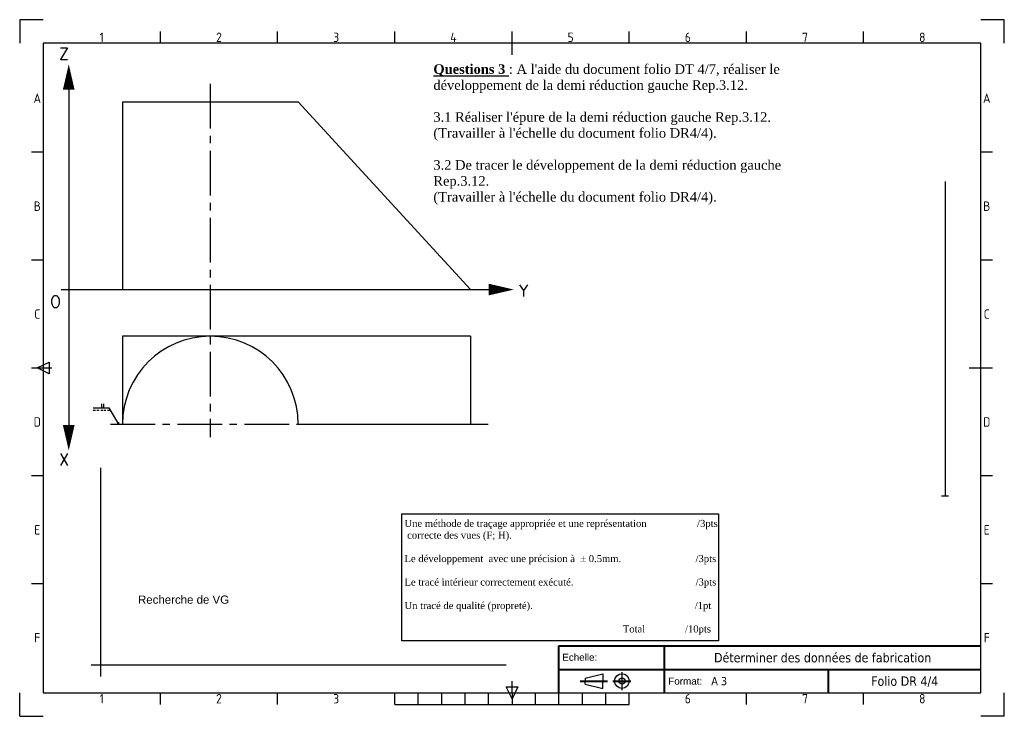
# Paper-space layout 'U21-DR2' of a CAD drawing. Header units: millimetres. Extents: x -3 to 417, y -5 to 292.
import ezdxf
from ezdxf.enums import TextEntityAlignment as Align

# ---------------------------------------------------------------- set-up
doc = ezdxf.new("R2010")
doc.units = ezdxf.units.MM
doc.linetypes.add('ACAD_ISO03W100', pattern=[30, 12, -18])
doc.linetypes.add('CENTER2', pattern=[28.575, 19.05, -3.175, 3.175, -3.175])
doc.layers.get('0').update_dxf_attribs({"lineweight": 30})
doc.layers.add('Axes', color=1, linetype='CENTER2', lineweight=25)
doc.layers.add('CARTOUCHE', color=7, linetype='Continuous', lineweight=40)
for name, color, linetype in [('EPURE', 4, 'Continuous'), ('FRAME 050', 6, 'Continuous'), ('FRAME 070', 5, 'Continuous'), ('FRAME 200', 8, 'Continuous'), ('texte', 1, 'Continuous'), ('Title Block', 7, 'Continuous')]:
    doc.layers.add(name, color=color, linetype=linetype)
doc.styles.add('ISO Proportional', font='isocp.shx')
doc.styles.add('ROMAND', font='romand')
doc.styles.get("Standard").update_dxf_attribs({"font": 'ARIAL.TTF', "height": 3.5})
doc.styles.add('Texte de note (ISO)', font='TAHOMA.TTF')

# ---------------------------------------------------------------- blocks, each defined once
blk = doc.blocks.new('cadre_cartouche_sujet_bpro')
for p, q in [((-180, 20), (0, 20)), ((-180, 0), (-180, 20)), ((-135, 0), (-135, 20)), ((-180, 10), (0, 10)), ((-65, 0), (-65, 10)), ((-170.86, 5), (-159.32, 5)), ((-156.93, 5), (-149.32, 5))]:
    blk.add_line(p, q)
at = {"layer": 'Title Block'}
for p, q in [((-153.13, 8.81), (-153.13, 1.19)), ((-168.86, 6.32), (-161.32, 8.14)), ((-168.86, 6.32), (-168.86, 5)), ((-168.86, 3.68), (-168.86, 5)), ((-161.32, 8.14), (-161.32, 5)), ((-161.32, 1.86), (-161.32, 5)), ((-168.86, 3.68), (-161.32, 1.86))]:
    blk.add_line(p, q, dxfattribs=at)
for radius in [3.14, 1.32]:
    blk.add_circle((-153.13, 5), radius, dxfattribs=at)
at = {"char_height": 3, "attachment_point": 1}
for s, insert, width in [('{\\fArial|b0|i0|c0|p34;Echelle:}', (-178.55, 16.65), 17.1121), ('{\\fArial|b0|i0|c0|p34;Format:}', (-133.32, 6.5), 17.11)]:
    blk.add_mtext(s, dxfattribs=dict(at, insert=insert, width=width))
blk = doc.blocks.new('Texte_cart_bacpro')
at = {"style": 'Texte de note (ISO)', "flags": 4}
for tag, p in [('ECHELLE', (-163, 15)), ('FORMAT', (-115, 5))]:
    blk.add_attdef(tag, text='', height=3.5, dxfattribs=at).set_placement(p, align=Align.MIDDLE_LEFT)
for tag, p in [('TITRE', (-67.5, 15)), ('DOCUMENT', (-32.5, 5))]:
    blk.add_attdef(tag, text='', height=4, dxfattribs=at).set_placement(p, align=Align.MIDDLE_CENTER)

psp = doc.layouts.new('U21-DR2')

# ---------------------------------------------------------------- linework, layer by layer
at = {"color": 0}
for p, q in [((17.46, 262.15), (17.46, 119.18)), ((14.29, 176.95), (196.53, 176.95))]:
    psp.add_line(p, q, dxfattribs=at)
for p, q in [((40.35, 256.95), (40.35, 176.95)), ((40.35, 256.95), (115.35, 256.95)), ((188.85, 176.95), (115.35, 256.95)), ((40.35, 176.95), (188.85, 176.95)), ((40.35, 157.06), (40.35, 119.56)), ((188.85, 157.06), (40.35, 157.06)), ((188.85, 157.06), (188.85, 119.56)), ((115.35, 119.56), (188.85, 119.56)), ((31, 101), (31, 12)), ((389.79, 89.04), (392.79, 89.04)), ((27, 17), (204, 17))]:
    psp.add_line(p, q)
at = {"linetype": 'Continuous'}
psp.add_line((391.29, 223), (391.29, 89.04), dxfattribs=at)
at = {"color": 0}
for points in [[(17.46, 262.15, 5, 0, 0), (17.46, 273, 0, 0, 0)], [(196.53, 176.95, 5, 0, 0), (207.38, 176.95, 0, 0, 0)], [(17.46, 119.18, 5, 0, 0), (17.46, 108.33, 0, 0, 0)]]:
    psp.add_lwpolyline(points, format="xyseb", dxfattribs=at)
psp.add_arc((77.85, 119.56), 37.5, 0, 180)
at = {"layer": 'Axes'}
for p, q in [((77.85, 264.7), (77.85, 114)), ((35.23, 119.56), (115.35, 119.56)), ((188.85, 119.56), (196.44, 119.56))]:
    psp.add_line(p, q, dxfattribs=at)
at = {"layer": 'EPURE', "color": 0}
for p, q in [((34.91, 126.32), (27.93, 126.32)), ((31.62, 126.32), (31.62, 128.3)), ((32.47, 126.32), (32.47, 128.3)), ((38.89, 119.58), (34.91, 126.31))]:
    psp.add_line(p, q, dxfattribs=at)
at = {"layer": 'EPURE', "color": 0, "linetype": 'ACAD_ISO03W100'}
for p, q in [((27.94, 125.56), (28.81, 125.56)), ((29.48, 125.55), (30.35, 125.55)), ((31.1, 125.55), (31.97, 125.55)), ((32.47, 125.55), (33.33, 125.55)), ((33.96, 125.55), (34.82, 125.55)), ((38.89, 119.58), (38.21, 120.05)), ((38.89, 119.58), (38.83, 120.38))]:
    psp.add_line(p, q, dxfattribs=at)
at = {"layer": 'EPURE', "color": 0}
psp.add_lwpolyline([(159.53, 81.34), (294.61, 81.34), (294.61, 27.16), (159.53, 27.16)], close=True, dxfattribs=at)
at = {"layer": 'EPURE'}
psp.add_point((43.2, 133.91), dxfattribs=at)
at = {"layer": 'FRAME 050'}
for p, q in [((56.54, 282.01), (56.54, 287.01)), ((106.54, 282.01), (106.54, 287.01)), ((156.54, 282.01), (156.54, 287.01)), ((206.54, 277.01), (206.54, 287.01)), ((256.54, 282.01), (256.54, 287.01)), ((306.54, 282.01), (306.54, 287.01)), ((356.54, 282.01), (356.54, 287.01)), ((6.54, 235.51), (1.54, 235.51)), ((411.54, 235.51), (406.54, 235.51)), ((6.54, 189.51), (1.54, 189.51)), ((411.54, 189.51), (406.54, 189.51)), ((1.54, 143.51), (10.18, 143.51)), ((4.04, 143.51), (9.04, 146.01)), ((9.04, 141.01), (4.04, 143.51)), ((9.04, 146.01), (9.04, 141.01)), ((401.54, 143.51), (411.54, 143.51)), ((6.54, 97.51), (1.54, 97.51)), ((411.54, 97.51), (406.54, 97.51)), ((6.54, 51.51), (1.54, 51.51)), ((411.54, 51.51), (406.54, 51.51)), ((206.54, 5.01), (206.54, 10.01)), ((56.54, 0.01), (56.54, 5.01)), ((106.54, 0.01), (106.54, 5.01)), ((156.54, 0.01), (156.54, 5.01)), ((166.54, 0.01), (166.54, 5.01)), ((176.54, 0.01), (176.54, 5.01)), ((186.54, 0.01), (186.54, 5.01)), ((196.54, 0.01), (196.54, 5.01)), ((204.04, 7.51), (209.04, 7.51)), ((206.54, 2.51), (204.04, 7.51)), ((209.04, 7.51), (206.54, 2.51)), ((206.54, 5.01), (206.54, 0.01)), ((216.54, 0.01), (216.54, 5.01)), ((226.54, 0.01), (226.54, 5.01)), ((236.54, 0.01), (236.54, 5.01)), ((246.54, 0.01), (246.54, 5.01)), ((256.54, 0.01), (256.54, 5.01)), ((306.54, 0.01), (306.54, 5.01)), ((356.54, 0.01), (356.54, 5.01)), ((156.54, 0.01), (256.54, 0.01))]:
    psp.add_line(p, q, dxfattribs=at)
at = {"layer": 'FRAME 070'}
for p, q in [((406.54, 282.01), (6.54, 282.01)), ((6.54, 282.01), (6.54, 5.01)), ((406.54, 5.01), (406.54, 282.01)), ((6.54, 5.01), (406.54, 5.01))]:
    psp.add_line(p, q, dxfattribs=at)
at = {"layer": 'FRAME 200'}
for p, q in [((-3.46, 292.01), (-3.46, 282.01)), ((6.54, 292.01), (-3.46, 292.01)), ((416.54, 292.01), (406.54, 292.01)), ((416.54, 282.01), (416.54, 292.01)), ((-3.46, -4.99), (-3.46, 5.01)), ((416.54, -4.99), (416.54, 5.01)), ((-3.46, -4.99), (6.54, -4.99)), ((416.54, -4.99), (406.54, -4.99))]:
    psp.add_line(p, q, dxfattribs=at)

# ---------------------------------------------------------------- block references
at = {"layer": 'CARTOUCHE'}
psp.add_blockref('cadre_cartouche_sujet_bpro', (406.54, 5.01), dxfattribs=at)
ref = psp.add_blockref('Texte_cart_bacpro', (406.54, 5.01), dxfattribs=at)
ref.add_attrib('TITRE', 'Déterminer des données de fabrication', dxfattribs={"layer": '0', "height": 4, "style": 'Texte de note (ISO)'}).set_placement((339.04, 20.01), align=Align.MIDDLE_CENTER)
ref.add_attrib('DOCUMENT', 'Folio DR 4/4', dxfattribs={"layer": '0', "height": 4, "style": 'Texte de note (ISO)'}).set_placement((374.04, 10.01), align=Align.MIDDLE_CENTER)
ref.add_attrib('FORMAT', 'A 3', dxfattribs={"layer": '0', "height": 3.5, "style": 'Texte de note (ISO)'}).set_placement((291.54, 10.01), align=Align.MIDDLE_LEFT)

# ---------------------------------------------------------------- texts
at = {"layer": 'EPURE', "insert": (160.67, 78.76), "char_height": 3, "width": 174.2311, "attachment_point": 1}
psp.add_mtext('{\\fTimes New Roman|b0|i0|c0|p18;\\C0;Une méthode de traçage appropriée et une représentation                   /3pts\\P correcte des vues (F; H).\\P\\pi87.116;\\P\\pi0;Le développement  avec une précision à  ± 0.5mm.                            /3pts\\P\\PLe tracé intérieur correctement exécuté.                                              /3pts\\P\\pi87.116;\\P\\pi0;Un tracé de qualité (propreté).                                                             /1pt\\P\\P\\pi45.543;                                          Total               /10pts}', dxfattribs=at)
at = {"layer": 'FRAME 050', "style": 'ISO Proportional'}
for s, p in [('1', (31.54, 284.51)), ('2', (81.54, 284.51)), ('3', (131.54, 284.51)), ('4', (181.54, 284.51)), ('5', (231.54, 284.51)), ('6', (281.54, 284.51)), ('7', (331.54, 284.51)), ('8', (381.54, 284.51)), ('A', (4.04, 258.51)), ('A', (409.04, 258.51)), ('B', (4.04, 212.51)), ('B', (409.04, 212.51)), ('C', (4.04, 166.51)), ('C', (409.04, 166.51)), ('D', (4.04, 120.51)), ('D', (409.04, 120.51)), ('E', (4.04, 74.51)), ('E', (409.04, 74.51)), ('F', (4.04, 28.51)), ('F', (409.04, 28.51)), ('1', (31.54, 2.51)), ('2', (81.54, 2.51)), ('3', (131.54, 2.51)), ('6', (281.54, 2.51)), ('7', (331.54, 2.51)), ('8', (381.54, 2.51))]:
    psp.add_text(s, height=4, dxfattribs=at).set_placement(p, align=Align.MIDDLE)
at = {"layer": 'texte', "style": 'ROMAND'}
for s, p in [('Z', (13.29, 275)), ('Y', (209.57, 174)), ('X', (13.29, 102))]:
    psp.add_text(s, height=5, dxfattribs=at).set_placement(p)
at = {"layer": 'texte'}
psp.add_text('Recherche de VG', height=3.5, dxfattribs=at).set_placement((47, 43))
at = {"layer": 'texte', "insert": (173, 273), "char_height": 3.5, "width": 149, "attachment_point": 1}
psp.add_mtext("{\\fTimes New Roman|b1|i0|c0|p18;\\H1.167x;\\L\\C0;Questions 3\\~\\fTimes New Roman|b0|i0|c0|p18;\\l: A l'aide du document folio DT 4/7, réaliser le  développement de la demi réduction gauche Rep.3.12.\\P\\P3.1 Réaliser l'épure de la demi réduction gauche Rep.3.12.\\P(Travailler à l'échelle du document folio DR4/4).\\P\\P3.2\\fTimes New Roman|b1|i0|c0|p18;\\~\\fTimes New Roman|b0|i0|c0|p18;De tracer le développement de la demi réduction gauche Rep.3.12.\\P(Travailler à l'échelle du document folio DR4/4).}", dxfattribs=at)
at = {"layer": 'texte', "insert": (9.49, 174.33), "char_height": 5, "width": 6.1989, "attachment_point": 1, "style": 'ROMAND'}
psp.add_mtext('O', dxfattribs=at)

doc.saveas('drawing.dxf')
